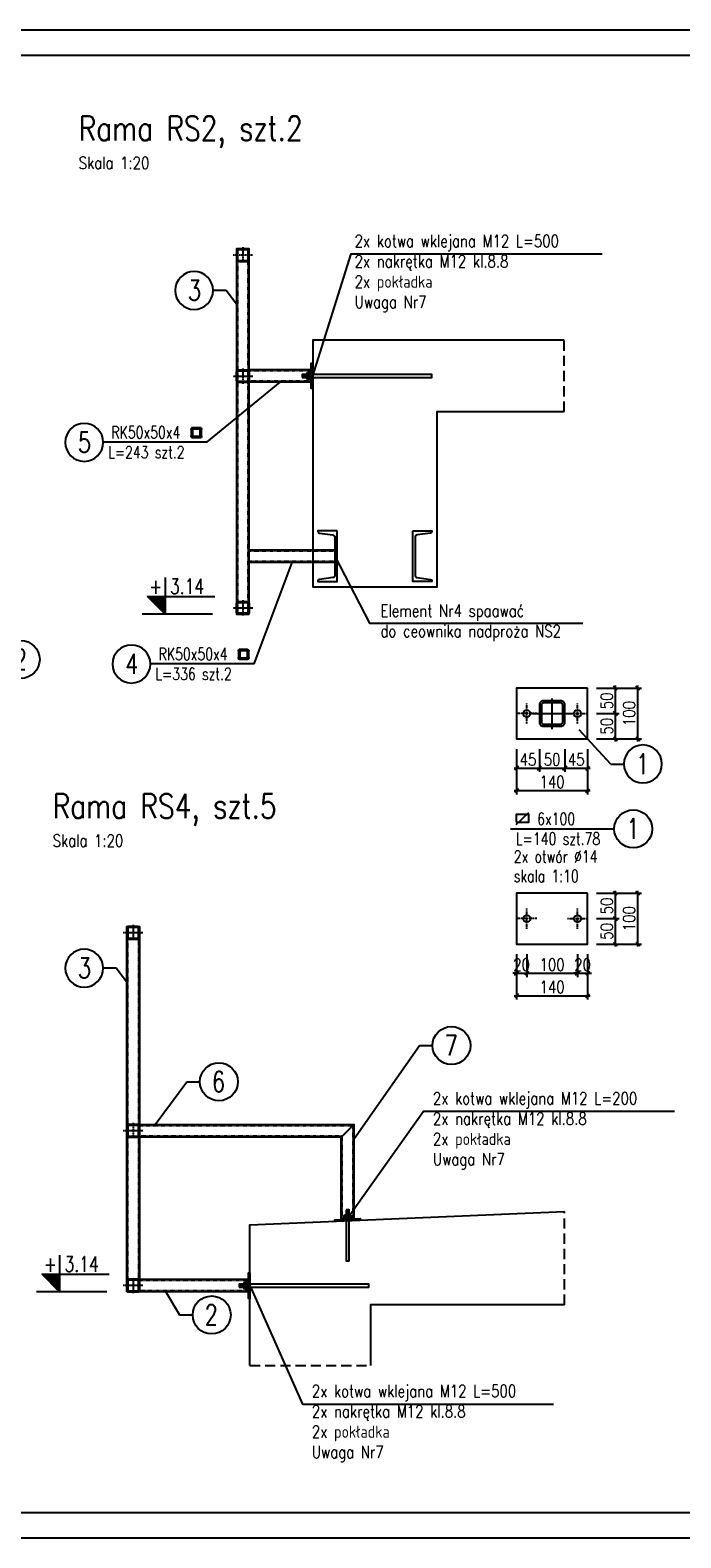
# Model space of a CAD drawing. Header units: millimetres. Extents: x 496414 to 508819, y 58885 to 64825.
# Tile 2 of 5: x 500946 to 503509, y 58885 to 64825. Entities that reach past the tile are written whole.
import ezdxf
from ezdxf.enums import TextEntityAlignment as Align

# ---------------------------------------------------------------- set-up
doc = ezdxf.new("R2010")
doc.units = ezdxf.units.MM
for name, pattern in [('CENTER2', [1.125, 0.75, -0.125, 0.125, -0.125]), ('DASHDOT', [1, 0.5, -0.25, 0, -0.25]), ('DASHEDX2', [1.5, 1, -0.5]), ('HIDDEN', [0.375, 0.25, -0.125]), ('KRESKAKROPKAX2', [50.8, 25.4, -12.7, 0, -12.7]), ('PRZERYWANA', [0.282222, 0.141111, -0.141111])]:
    doc.linetypes.add(name, pattern=pattern)
for name, color, linetype in [('111 - opisy TXT3', 2, 'Continuous'), ('2 - linie odniesienia opisy', 8, 'Continuous'), ('3', 4, 'Continuous'), ('3 - linia 1', 1, 'Continuous'), ('33 - linia 2', 3, 'Continuous'), ('44 - osie 2', 6, 'CENTER2'), ('5', 8, 'Continuous'), ('5 - cienka przerywana 1', 1, 'DASHEDX2'), ('555 - cienka przerywana 3', 1, 'PRZERYWANA'), ('8 - zbrojenie', 8, 'Continuous'), ('GLI-brokenlines', 1, 'HIDDEN'), ('GLI-centerlines', 1, 'DASHDOT')]:
    doc.layers.add(name, color=color, linetype=linetype)
doc.styles.add('TXT2', font='simplex.shx', dxfattribs={"width": 0.8, "height": 48})
doc.styles.add('TXT3', font='simplex.shx', dxfattribs={"width": 0.8, "height": 96})
doc.dimstyles.new('R1 - milimetry_10', dxfattribs={"dimtxt": 48, "dimasz": 15, "dimexe": 15, "dimexo": 15, "dimgap": 10, "dimtad": 0, "dimdec": 0, "dimlfac": 0.5, "dimzin": 0, "dimdsep": 46, "dimtxsty": 'TXT2', "dimblk1": 'OBLIQUE', "dimblk2": 'OBLIQUE', "dimsah": 1, "dimcen": -0.6, "dimdle": 10, "dimclrt": 4, "dimadec": 0, "dimazin": 0, "dimtfac": 0.75, "dimtdec": 0, "dimtix": 1, "dimtmove": 2, "dimatfit": 3, "dimldrblk": 'OBLIQUE', "dimfxl": 75, "dimfxlon": 1, "dimtvp": 0.75, "dimtolj": 1, "dimtzin": 0, "dimarcsym": 0})

# ---------------------------------------------------------------- blocks, each defined once
blk = doc.blocks.new('A$C7CE26488')
at = {"layer": '33 - linia 2'}
for points in [[(25, -8), (25, -42, -0.414214), (17, -50), (-17, -50, -0.414214), (-25, -42), (-25, -8, -0.414214), (-17, 0), (17, 0, -0.414214)], [(21, -8), (21, -42, -0.414214), (17, -46), (-17, -46, -0.414214), (-21, -42), (-21, -8, -0.414214), (-17, -4), (17, -4, -0.414214)]]:
    blk.add_lwpolyline(points, format="xyb", close=True, dxfattribs=at)
at = {"layer": '44 - osie 2'}
for points in [[(0, 5.9), (0, -54.5)], [(-38.4, -25), (39.6, -25)]]:
    blk.add_lwpolyline(points, dxfattribs=at)
blk = doc.blocks.new('p-op-p-5')
at = {"layer": '111 - opisy TXT3', "linetype": 'Continuous'}
blk.add_circle((241.4, -0.2), 37.4, dxfattribs=at)
at = {"layer": '2 - linie odniesienia opisy', "linetype": 'Continuous'}
blk.add_line((0, 0), (204, 0), dxfattribs=at)
at = {"layer": '2 - linie odniesienia opisy'}
for p, q in [((10.1, 12.4), (10.1, 25.2)), ((13.1, 12.4), (13.1, 25.2)), ((26.9, 29.2), (14.1, 29.2)), ((26.9, 26.2), (14.1, 26.2)), ((14.1, 11.4), (26.9, 11.4)), ((14.1, 8.4), (26.9, 8.4)), ((27.9, 25.2), (27.9, 12.4)), ((30.9, 25.2), (30.9, 12.4))]:
    blk.add_line(p, q, dxfattribs=at)
for centre, radius, start, end in [((14.1, 25.2), 4, 90, 180), ((14.1, 12.4), 4, 180, 270), ((14.1, 25.2), 1, 90, 180), ((14.1, 12.4), 1, 180, 270), ((26.9, 25.2), 4, 0, 90), ((26.9, 25.2), 1, 0, 90), ((26.9, 12.4), 1, 270, 0), ((26.9, 12.4), 4, 270, 0)]:
    blk.add_arc(centre, radius, start, end, dxfattribs=at)
at = {"layer": '111 - opisy TXT3', "linetype": 'Continuous', "style": 'TXT2', "width": 0.75}
blk.add_attdef('NR', text='', height=40, dxfattribs=at).set_placement((240.9, -19.8), align=Align.CENTER)
at = {"layer": '2 - linie odniesienia opisy', "color": 4, "style": 'TXT2', "width": 0.75}
blk.add_attdef('OPIS', text='', height=24, dxfattribs=at).set_placement((42.2, 0.4), align=Align.BOTTOM_LEFT)
blk.add_attdef('DLUGOSC', text='', height=24, dxfattribs=at).set_placement((42.1, -7.6), align=Align.TOP_LEFT)
blk = doc.blocks.new('pozycja')
at = {"layer": '111 - opisy TXT3', "linetype": 'Continuous'}
blk.add_circle((63.2, -0.2), 37.4, dxfattribs=at)
at = {"layer": '2 - linie odniesienia opisy', "linetype": 'Continuous'}
blk.add_line((0, 0), (25.8, 0), dxfattribs=at)
at = {"layer": '111 - opisy TXT3', "linetype": 'Continuous', "style": 'TXT2', "width": 0.75}
blk.add_attdef('NR', text='', height=40, dxfattribs=at).set_placement((62.6, -19.8), align=Align.CENTER)
blk = doc.blocks.new('poz')
at = {"layer": '2 - linie odniesienia opisy', "linetype": 'Continuous'}
blk.add_lwpolyline([(0, 58), (0, 0), (-27.4, 28), (78.3, 28)], dxfattribs=at)
at = {"layer": '2 - linie odniesienia opisy', "color": 4, "linetype": 'Continuous', "style": 'TXT2', "width": 0.75}
blk.add_attdef('POZ', (-29.7, 32), '', height=24, dxfattribs=at)
blk = doc.blocks.new('*U6')
at = {"color": 0}
for p, q in [((-13.8, 1.5), (-13.8, 11.5)), ((-10.4, 13), (-6.9, 13)), ((-10.4, 0), (-6.9, 0)), ((-6.9, 13), (6.9, 13)), ((-6.9, 1.5), (-6.9, 11.5)), ((-6.9, 0), (6.9, 0)), ((6.9, 13), (10.4, 13)), ((6.9, 1.5), (6.9, 11.5)), ((6.9, 0), (10.4, 0)), ((13.9, 1.5), (13.9, 11.5))]:
    blk.add_line(p, q, dxfattribs=at)
at = {"linetype": 'KRESKAKROPKAX2', "ltscale": 0.7}
blk.add_line((0, -1.6), (0, 14.6), dxfattribs=at)
at = {"color": 0}
for centre, radius, start, end in [((-10.4, 8.3), 4.75, 43.15422, 136.84578), ((-10.4, 4.7), 4.75, 223.15422, 316.84578), ((0, -3.7), 16.7, 65.55634, 114.44366), ((0, 16.7), 16.7, 245.55634, 294.44366), ((10.4, 8.3), 4.75, 43.15422, 136.84578), ((10.4, 4.7), 4.75, 223.15422, 316.84578)]:
    blk.add_arc(centre, radius, start, end, dxfattribs=at)
blk = doc.blocks.new('*U7')
blk.add_lwpolyline([(0, -12), (0, 12), (2.5, 12), (2.5, -12)], close=True)
at = {"layer": 'GLI-brokenlines'}
for p, q in [((0, 6.5), (2.5, 6.5)), ((0, -6.5), (2.5, -6.5))]:
    blk.add_line(p, q, dxfattribs=at)
at = {"layer": 'GLI-centerlines'}
blk.add_line((-2.15, 0), (4.65, 0), dxfattribs=at)
blk = doc.blocks.new('_OBLIQUE')
at = {"color": 0, "linetype": 'ByBlock'}
blk.add_line((-0.5, -0.5), (0.5, 0.5), dxfattribs=at)
blk = doc.blocks.new('*D23')
at = {"layer": '2 - linie odniesienia opisy', "color": 0, "lineweight": -2, "ltscale": 40, "transparency": 16777216}
for p, q in [((502861.8, 61992.8), (502861.8, 61902.8)), ((502951.8, 61992.8), (502951.8, 61902.8)), ((502851.8, 61917.8), (502961.8, 61917.8))]:
    blk.add_line(p, q, dxfattribs=at)
at = {"layer": 'Defpoints', "color": 0, "transparency": 16777216}
for p in [(502951.8, 62133), (502861.8, 62033), (502951.8, 61917.8)]:
    blk.add_point(p, dxfattribs=at)
at = {"layer": '2 - linie odniesienia opisy', "color": 0, "lineweight": -2, "transparency": 16777216, "xscale": 15, "yscale": 15, "zscale": 15, "rotation": 180}
blk.add_blockref('_OBLIQUE', (502861.8, 61917.8), dxfattribs=at)
at = {"layer": '2 - linie odniesienia opisy', "color": 0, "lineweight": -2, "transparency": 16777216, "xscale": 15, "yscale": 15, "zscale": 15}
blk.add_blockref('_OBLIQUE', (502951.8, 61917.8), dxfattribs=at)
at = {"layer": '2 - linie odniesienia opisy', "color": 4, "ltscale": 40, "transparency": 16777216, "insert": (502906.8, 61951.8), "char_height": 48, "attachment_point": 5, "style": 'TXT2'}
blk.add_mtext('\\A1;45', dxfattribs=at)
blk = doc.blocks.new('*D24')
at = {"layer": '2 - linie odniesienia opisy', "color": 0, "lineweight": -2, "ltscale": 40, "transparency": 16777216}
for p, q in [((502951.8, 61992.8), (502951.8, 61902.8)), ((503051.8, 61992.8), (503051.8, 61902.8)), ((502941.8, 61917.8), (503061.8, 61917.8))]:
    blk.add_line(p, q, dxfattribs=at)
at = {"layer": 'Defpoints', "color": 0, "transparency": 16777216}
for p in [(502951.8, 62133), (503051.8, 62133), (503051.8, 61917.8)]:
    blk.add_point(p, dxfattribs=at)
at = {"layer": '2 - linie odniesienia opisy', "color": 0, "lineweight": -2, "transparency": 16777216, "xscale": 15, "yscale": 15, "zscale": 15, "rotation": 180}
blk.add_blockref('_OBLIQUE', (502951.8, 61917.8), dxfattribs=at)
at = {"layer": '2 - linie odniesienia opisy', "color": 0, "lineweight": -2, "transparency": 16777216, "xscale": 15, "yscale": 15, "zscale": 15}
blk.add_blockref('_OBLIQUE', (503051.8, 61917.8), dxfattribs=at)
at = {"layer": '2 - linie odniesienia opisy', "color": 4, "ltscale": 40, "transparency": 16777216, "insert": (503001.8, 61951.8), "char_height": 48, "attachment_point": 5, "style": 'TXT2'}
blk.add_mtext('\\A1;50', dxfattribs=at)
blk = doc.blocks.new('*D25')
at = {"layer": '2 - linie odniesienia opisy', "color": 0, "lineweight": -2, "ltscale": 40, "transparency": 16777216}
for p, q in [((503051.8, 61992.8), (503051.8, 61902.8)), ((503141.8, 61992.8), (503141.8, 61902.8)), ((503041.8, 61917.8), (503151.8, 61917.8))]:
    blk.add_line(p, q, dxfattribs=at)
at = {"layer": 'Defpoints', "color": 0, "transparency": 16777216}
for p in [(503051.8, 62133), (503141.8, 62033), (503141.8, 61917.8)]:
    blk.add_point(p, dxfattribs=at)
at = {"layer": '2 - linie odniesienia opisy', "color": 0, "lineweight": -2, "transparency": 16777216, "xscale": 15, "yscale": 15, "zscale": 15, "rotation": 180}
blk.add_blockref('_OBLIQUE', (503051.8, 61917.8), dxfattribs=at)
at = {"layer": '2 - linie odniesienia opisy', "color": 0, "lineweight": -2, "transparency": 16777216, "xscale": 15, "yscale": 15, "zscale": 15}
blk.add_blockref('_OBLIQUE', (503141.8, 61917.8), dxfattribs=at)
at = {"layer": '2 - linie odniesienia opisy', "color": 4, "ltscale": 40, "transparency": 16777216, "insert": (503096.8, 61951.8), "char_height": 48, "attachment_point": 5, "style": 'TXT2'}
blk.add_mtext('\\A1;45', dxfattribs=at)
blk = doc.blocks.new('*D26')
at = {"layer": '2 - linie odniesienia opisy', "color": 0, "lineweight": -2, "ltscale": 40, "transparency": 16777216}
for p, q in [((502861.8, 61904.4), (502861.8, 61814.4)), ((503141.8, 61904.4), (503141.8, 61814.4)), ((502851.8, 61829.4), (503151.8, 61829.4))]:
    blk.add_line(p, q, dxfattribs=at)
at = {"layer": 'Defpoints', "color": 0, "transparency": 16777216}
for p in [(502861.8, 62033), (503141.8, 62033), (503141.8, 61829.4)]:
    blk.add_point(p, dxfattribs=at)
at = {"layer": '2 - linie odniesienia opisy', "color": 0, "lineweight": -2, "transparency": 16777216, "xscale": 15, "yscale": 15, "zscale": 15, "rotation": 180}
blk.add_blockref('_OBLIQUE', (502861.8, 61829.4), dxfattribs=at)
at = {"layer": '2 - linie odniesienia opisy', "color": 0, "lineweight": -2, "transparency": 16777216, "xscale": 15, "yscale": 15, "zscale": 15}
blk.add_blockref('_OBLIQUE', (503141.8, 61829.4), dxfattribs=at)
at = {"layer": '2 - linie odniesienia opisy', "color": 4, "ltscale": 40, "transparency": 16777216, "insert": (503001.8, 61863.4), "char_height": 48, "attachment_point": 5, "style": 'TXT2'}
blk.add_mtext('\\A1;140', dxfattribs=at)
blk = doc.blocks.new('*D27')
at = {"layer": '2 - linie odniesienia opisy', "color": 0, "lineweight": -2, "ltscale": 40, "transparency": 16777216}
for p, q in [((503176.1, 62133), (503266.1, 62133)), ((503251.1, 62023), (503251.1, 62143)), ((503176.1, 62033), (503266.1, 62033))]:
    blk.add_line(p, q, dxfattribs=at)
at = {"layer": 'Defpoints', "color": 0, "transparency": 16777216}
for p in [(503101.8, 62133), (503251.1, 62133), (503141.8, 62033)]:
    blk.add_point(p, dxfattribs=at)
at = {"layer": '2 - linie odniesienia opisy', "color": 0, "lineweight": -2, "transparency": 16777216, "xscale": 15, "yscale": 15, "zscale": 15}
for p, rotation in [((503251.1, 62133), 90), ((503251.1, 62033), 270)]:
    blk.add_blockref('_OBLIQUE', p, dxfattribs=dict(at, rotation=rotation))
at = {"layer": '2 - linie odniesienia opisy', "color": 4, "ltscale": 40, "transparency": 16777216, "insert": (503217.1, 62083), "char_height": 48, "attachment_point": 5, "rotation": 90, "style": 'TXT2'}
blk.add_mtext('\\A1;50', dxfattribs=at)
blk = doc.blocks.new('*D28')
at = {"layer": '2 - linie odniesienia opisy', "color": 0, "lineweight": -2, "ltscale": 40, "transparency": 16777216}
for p, q in [((503176.1, 62233), (503266.1, 62233)), ((503251.1, 62123), (503251.1, 62243)), ((503176.1, 62133), (503266.1, 62133))]:
    blk.add_line(p, q, dxfattribs=at)
at = {"layer": 'Defpoints', "color": 0, "transparency": 16777216}
for p in [(503141.8, 62233), (503251.1, 62233), (503101.8, 62133)]:
    blk.add_point(p, dxfattribs=at)
at = {"layer": '2 - linie odniesienia opisy', "color": 0, "lineweight": -2, "transparency": 16777216, "xscale": 15, "yscale": 15, "zscale": 15}
for p, rotation in [((503251.1, 62233), 90), ((503251.1, 62133), 270)]:
    blk.add_blockref('_OBLIQUE', p, dxfattribs=dict(at, rotation=rotation))
at = {"layer": '2 - linie odniesienia opisy', "color": 4, "ltscale": 40, "transparency": 16777216, "insert": (503217.1, 62183), "char_height": 48, "attachment_point": 5, "rotation": 90, "style": 'TXT2'}
blk.add_mtext('\\A1;50', dxfattribs=at)
blk = doc.blocks.new('*D29')
at = {"layer": '2 - linie odniesienia opisy', "color": 0, "lineweight": -2, "ltscale": 40, "transparency": 16777216}
for p, q in [((503264.2, 62233), (503354.2, 62233)), ((503339.2, 62023), (503339.2, 62243)), ((503264.2, 62033), (503354.2, 62033))]:
    blk.add_line(p, q, dxfattribs=at)
at = {"layer": 'Defpoints', "color": 0, "transparency": 16777216}
for p in [(503141.8, 62233), (503339.2, 62233), (503141.8, 62033)]:
    blk.add_point(p, dxfattribs=at)
at = {"layer": '2 - linie odniesienia opisy', "color": 0, "lineweight": -2, "transparency": 16777216, "xscale": 15, "yscale": 15, "zscale": 15}
for p, rotation in [((503339.2, 62233), 90), ((503339.2, 62033), 270)]:
    blk.add_blockref('_OBLIQUE', p, dxfattribs=dict(at, rotation=rotation))
at = {"layer": '2 - linie odniesienia opisy', "color": 4, "ltscale": 40, "transparency": 16777216, "insert": (503305.2, 62133), "char_height": 48, "attachment_point": 5, "rotation": 90, "style": 'TXT2'}
blk.add_mtext('\\A1;100', dxfattribs=at)
blk = doc.blocks.new('*D30')
at = {"layer": '2 - linie odniesienia opisy', "color": 0, "lineweight": -2, "ltscale": 40, "transparency": 16777216}
for p, q in [((503176.1, 61324.8), (503266.1, 61324.8)), ((503251.1, 61214.8), (503251.1, 61334.8)), ((503176.1, 61224.8), (503266.1, 61224.8))]:
    blk.add_line(p, q, dxfattribs=at)
at = {"layer": 'Defpoints', "color": 0, "transparency": 16777216}
for p in [(503101.8, 61324.8), (503251.1, 61324.8), (503141.8, 61224.8)]:
    blk.add_point(p, dxfattribs=at)
at = {"layer": '2 - linie odniesienia opisy', "color": 0, "lineweight": -2, "transparency": 16777216, "xscale": 15, "yscale": 15, "zscale": 15}
for p, rotation in [((503251.1, 61324.8), 90), ((503251.1, 61224.8), 270)]:
    blk.add_blockref('_OBLIQUE', p, dxfattribs=dict(at, rotation=rotation))
at = {"layer": '2 - linie odniesienia opisy', "color": 4, "ltscale": 40, "transparency": 16777216, "insert": (503217.1, 61274.8), "char_height": 48, "attachment_point": 5, "rotation": 90, "style": 'TXT2'}
blk.add_mtext('\\A1;50', dxfattribs=at)
blk = doc.blocks.new('*D31')
at = {"layer": '2 - linie odniesienia opisy', "color": 0, "lineweight": -2, "ltscale": 40, "transparency": 16777216}
for p, q in [((503176.1, 61424.8), (503266.1, 61424.8)), ((503251.1, 61314.8), (503251.1, 61434.8)), ((503176.1, 61324.8), (503266.1, 61324.8))]:
    blk.add_line(p, q, dxfattribs=at)
at = {"layer": 'Defpoints', "color": 0, "transparency": 16777216}
for p in [(503141.8, 61424.8), (503251.1, 61424.8), (503101.8, 61324.8)]:
    blk.add_point(p, dxfattribs=at)
at = {"layer": '2 - linie odniesienia opisy', "color": 0, "lineweight": -2, "transparency": 16777216, "xscale": 15, "yscale": 15, "zscale": 15}
for p, rotation in [((503251.1, 61424.8), 90), ((503251.1, 61324.8), 270)]:
    blk.add_blockref('_OBLIQUE', p, dxfattribs=dict(at, rotation=rotation))
at = {"layer": '2 - linie odniesienia opisy', "color": 4, "ltscale": 40, "transparency": 16777216, "insert": (503217.1, 61374.8), "char_height": 48, "attachment_point": 5, "rotation": 90, "style": 'TXT2'}
blk.add_mtext('\\A1;50', dxfattribs=at)
blk = doc.blocks.new('*D32')
at = {"layer": '2 - linie odniesienia opisy', "color": 0, "lineweight": -2, "ltscale": 40, "transparency": 16777216}
for p, q in [((503264.2, 61424.8), (503354.2, 61424.8)), ((503339.2, 61214.8), (503339.2, 61434.8)), ((503264.2, 61224.8), (503354.2, 61224.8))]:
    blk.add_line(p, q, dxfattribs=at)
at = {"layer": 'Defpoints', "color": 0, "transparency": 16777216}
for p in [(503141.8, 61424.8), (503339.2, 61424.8), (503141.8, 61224.8)]:
    blk.add_point(p, dxfattribs=at)
at = {"layer": '2 - linie odniesienia opisy', "color": 0, "lineweight": -2, "transparency": 16777216, "xscale": 15, "yscale": 15, "zscale": 15}
for p, rotation in [((503339.2, 61424.8), 90), ((503339.2, 61224.8), 270)]:
    blk.add_blockref('_OBLIQUE', p, dxfattribs=dict(at, rotation=rotation))
at = {"layer": '2 - linie odniesienia opisy', "color": 4, "ltscale": 40, "transparency": 16777216, "insert": (503305.2, 61324.8), "char_height": 48, "attachment_point": 5, "rotation": 90, "style": 'TXT2'}
blk.add_mtext('\\A1;100', dxfattribs=at)
blk = doc.blocks.new('*D33')
at = {"layer": '2 - linie odniesienia opisy', "color": 0, "lineweight": -2, "ltscale": 40, "transparency": 16777216}
for p, q in [((502861.8, 61184.6), (502861.8, 61094.6)), ((502901.8, 61184.6), (502901.8, 61094.6)), ((502861.8, 61109.6), (502846.8, 61109.6)), ((502851.8, 61109.6), (502911.8, 61109.6)), ((502901.8, 61109.6), (502916.8, 61109.6))]:
    blk.add_line(p, q, dxfattribs=at)
at = {"layer": 'Defpoints', "color": 0, "transparency": 16777216}
for p in [(502901.8, 61324.8), (502861.8, 61224.8), (502901.8, 61109.6)]:
    blk.add_point(p, dxfattribs=at)
at = {"layer": '2 - linie odniesienia opisy', "color": 0, "lineweight": -2, "transparency": 16777216, "xscale": 15, "yscale": 15, "zscale": 15}
blk.add_blockref('_OBLIQUE', (502861.8, 61109.6), dxfattribs=at)
at = {"layer": '2 - linie odniesienia opisy', "color": 0, "lineweight": -2, "transparency": 16777216, "xscale": 15, "yscale": 15, "zscale": 15, "rotation": 180}
blk.add_blockref('_OBLIQUE', (502901.8, 61109.6), dxfattribs=at)
at = {"layer": '2 - linie odniesienia opisy', "color": 4, "ltscale": 40, "transparency": 16777216, "insert": (502881.8, 61143.6), "char_height": 48, "attachment_point": 5, "style": 'TXT2'}
blk.add_mtext('\\A1;20', dxfattribs=at)
blk = doc.blocks.new('*D34')
at = {"layer": '2 - linie odniesienia opisy', "color": 0, "lineweight": -2, "ltscale": 40, "transparency": 16777216}
for p, q in [((502901.8, 61184.6), (502901.8, 61094.6)), ((503101.8, 61184.6), (503101.8, 61094.6)), ((502891.8, 61109.6), (503111.8, 61109.6))]:
    blk.add_line(p, q, dxfattribs=at)
at = {"layer": 'Defpoints', "color": 0, "transparency": 16777216}
for p in [(502901.8, 61324.8), (503101.8, 61324.8), (503101.8, 61109.6)]:
    blk.add_point(p, dxfattribs=at)
at = {"layer": '2 - linie odniesienia opisy', "color": 0, "lineweight": -2, "transparency": 16777216, "xscale": 15, "yscale": 15, "zscale": 15, "rotation": 180}
blk.add_blockref('_OBLIQUE', (502901.8, 61109.6), dxfattribs=at)
at = {"layer": '2 - linie odniesienia opisy', "color": 0, "lineweight": -2, "transparency": 16777216, "xscale": 15, "yscale": 15, "zscale": 15}
blk.add_blockref('_OBLIQUE', (503101.8, 61109.6), dxfattribs=at)
at = {"layer": '2 - linie odniesienia opisy', "color": 4, "ltscale": 40, "transparency": 16777216, "insert": (503001.8, 61143.6), "char_height": 48, "attachment_point": 5, "style": 'TXT2'}
blk.add_mtext('\\A1;100', dxfattribs=at)
blk = doc.blocks.new('*D35')
at = {"layer": '2 - linie odniesienia opisy', "color": 0, "lineweight": -2, "ltscale": 40, "transparency": 16777216}
for p, q in [((503101.8, 61184.6), (503101.8, 61094.6)), ((503141.8, 61184.6), (503141.8, 61094.6)), ((503101.8, 61109.6), (503086.8, 61109.6)), ((503091.8, 61109.6), (503151.8, 61109.6)), ((503141.8, 61109.6), (503156.8, 61109.6))]:
    blk.add_line(p, q, dxfattribs=at)
at = {"layer": 'Defpoints', "color": 0, "transparency": 16777216}
for p in [(503101.8, 61324.8), (503141.8, 61224.8), (503141.8, 61109.6)]:
    blk.add_point(p, dxfattribs=at)
at = {"layer": '2 - linie odniesienia opisy', "color": 0, "lineweight": -2, "transparency": 16777216, "xscale": 15, "yscale": 15, "zscale": 15}
blk.add_blockref('_OBLIQUE', (503101.8, 61109.6), dxfattribs=at)
at = {"layer": '2 - linie odniesienia opisy', "color": 0, "lineweight": -2, "transparency": 16777216, "xscale": 15, "yscale": 15, "zscale": 15, "rotation": 180}
blk.add_blockref('_OBLIQUE', (503141.8, 61109.6), dxfattribs=at)
at = {"layer": '2 - linie odniesienia opisy', "color": 4, "ltscale": 40, "transparency": 16777216, "insert": (503121.8, 61143.6), "char_height": 48, "attachment_point": 5, "style": 'TXT2'}
blk.add_mtext('\\A1;20', dxfattribs=at)
blk = doc.blocks.new('*D36')
at = {"layer": '2 - linie odniesienia opisy', "color": 0, "lineweight": -2, "ltscale": 40, "transparency": 16777216}
for p, q in [((502861.8, 61096.2), (502861.8, 61006.2)), ((503141.8, 61096.2), (503141.8, 61006.2)), ((502851.8, 61021.2), (503151.8, 61021.2))]:
    blk.add_line(p, q, dxfattribs=at)
at = {"layer": 'Defpoints', "color": 0, "transparency": 16777216}
for p in [(502861.8, 61224.8), (503141.8, 61224.8), (503141.8, 61021.2)]:
    blk.add_point(p, dxfattribs=at)
at = {"layer": '2 - linie odniesienia opisy', "color": 0, "lineweight": -2, "transparency": 16777216, "xscale": 15, "yscale": 15, "zscale": 15, "rotation": 180}
blk.add_blockref('_OBLIQUE', (502861.8, 61021.2), dxfattribs=at)
at = {"layer": '2 - linie odniesienia opisy', "color": 0, "lineweight": -2, "transparency": 16777216, "xscale": 15, "yscale": 15, "zscale": 15}
blk.add_blockref('_OBLIQUE', (503141.8, 61021.2), dxfattribs=at)
at = {"layer": '2 - linie odniesienia opisy', "color": 4, "ltscale": 40, "transparency": 16777216, "insert": (503001.8, 61055.2), "char_height": 48, "attachment_point": 5, "style": 'TXT2'}
blk.add_mtext('\\A1;140', dxfattribs=at)
blk = doc.blocks.new('p-op-p-4')
at = {"layer": '111 - opisy TXT3', "linetype": 'Continuous'}
blk.add_circle((241.4, -0.2), 37.4, dxfattribs=at)
at = {"layer": '2 - linie odniesienia opisy'}
blk.add_line((10.6, 8.3), (35.6, 32.3), dxfattribs=at)
at = {"layer": '2 - linie odniesienia opisy', "linetype": 'Continuous'}
blk.add_line((0, 0), (204, 0), dxfattribs=at)
at = {"layer": '2 - linie odniesienia opisy'}
blk.add_lwpolyline([(10.6, 12.9), (35.6, 12.9), (35.6, 27.9), (10.6, 27.9)], close=True, dxfattribs=at)
at = {"layer": '111 - opisy TXT3', "linetype": 'Continuous', "style": 'TXT2', "width": 0.75}
blk.add_attdef('NR', text='', height=40, dxfattribs=at).set_placement((240.9, -19.8), align=Align.CENTER)
at = {"layer": '2 - linie odniesienia opisy', "color": 4, "style": 'TXT2', "width": 0.75}
blk.add_attdef('OPIS', text='', height=24, dxfattribs=at).set_placement((52.2, 0.4), align=Align.BOTTOM_LEFT)
blk.add_attdef('DLUGOSC', text='', height=24, dxfattribs=at).set_placement((10.6, -7.6), align=Align.TOP_LEFT)

msp = doc.modelspace()

# ---------------------------------------------------------------- hatches: boundary and pattern name
at = {"layer": '2 - linie odniesienia opisy'}
for points in [[(501408.9, 62594), (501477.3, 62524), (501477.3, 62594)], [(500993.7, 59923.9), (501062.1, 59853.9), (501062.1, 59923.9)]]:
    msp.add_hatch(color=256, dxfattribs=at).paths.add_polyline_path(points)
at = {"layer": '3 - linia 1'}
h = msp.add_hatch(dxfattribs=at)
h.set_pattern_fill('ANSI31', color=256, scale=2.5, angle=300)
h.set_pattern_definition([(285, (504881.586, 138378.809), (7.66703625, 2.0543762), [])])
h.paths.add_polyline_path([(502016.9, 63457), (502016.9, 63469), (502053.2, 63469), (502053.2, 63457)])
h = msp.add_hatch(dxfattribs=at)
h.set_pattern_fill('ANSI31', color=256, scale=2.5, angle=210)
h.set_pattern_definition([(195, (577111.97, 57312.538), (2.0543762, -7.66703625), [])])
h.paths.add_polyline_path([(502190.1, 60177.2), (502202.1, 60177.2), (502202.1, 60140.9), (502190.1, 60140.9)])
h = msp.add_hatch(dxfattribs=at)
h.set_pattern_fill('ANSI31', color=256, scale=2.5, angle=300)
h.set_pattern_definition([(285, (504633.755, 134794.696), (7.66703625, 2.0543762), [])])
h.paths.add_polyline_path([(501769, 59872.9), (501769, 59884.9), (501805.4, 59884.9), (501805.4, 59872.9)])

# ---------------------------------------------------------------- linework, layer by layer
at = {"layer": '111 - opisy TXT3'}
msp.add_lwpolyline([(498218.6, 58985.3), (508718.6, 58985.3), (508718.6, 64725.3), (498218.6, 64725.3)], close=True, dxfattribs=at)
at = {"layer": '2 - linie odniesienia opisy'}
for p, q in [((501758.9, 63745.9), (501718.4, 63800.2)), ((501477.3, 62524), (501408.9, 62594)), ((501663.7, 62524), (501386.6, 62524)), ((501325.8, 61075.8), (501285.2, 61130.1)), ((502221.1, 60456.1), (502479.1, 60825.3)), ((501438.1, 60513.9), (501562.9, 60682.4)), ((501062.1, 59853.9), (500993.7, 59923.9)), ((501248.5, 59853.9), (500971.5, 59853.9)), ((501477.7, 59857.9), (501534.6, 59763.9))]:
    msp.add_line(p, q, dxfattribs=at)
msp.add_lwpolyline([(497718.6, 58885.3), (508818.6, 58885.3), (508818.6, 64825.3), (497718.6, 64825.3)], close=True, dxfattribs=at)
at = {"layer": '2 - linie odniesienia opisy', "ltscale": 40}
msp.add_lwpolyline([(501641.7, 63201.7), (501931.1, 63438)], dxfattribs=at)
at = {"layer": '2 - linie odniesienia opisy', "ltscale": 40, "elevation": 0}
msp.add_lwpolyline([(501827.8, 62328.4), (501977.6, 62727.5)], dxfattribs=at)
at = {"layer": '2 - linie odniesienia opisy', "elevation": -8812.5}
msp.add_lwpolyline([(503233, 61933.9), (503108.4, 62068.9)], dxfattribs=at)
at = {"layer": '3 - linia 1'}
for points in [[(503049.2, 63603.5), (502059.2, 63603.5), (502059.2, 62632.5), (502549.2, 62632.5), (502549.2, 63322.5), (503049.2, 63322.5)], [(502016.9, 63457), (502527.7, 63457), (502527.7, 63469), (502016.9, 63469), (502016.9, 63457)], [(502190.1, 60177.2), (502190.1, 59977.2), (502202.1, 59977.2), (502202.1, 60177.2), (502190.1, 60177.2)], [(501769, 59872.9), (502279.8, 59872.9), (502279.8, 59884.9), (501769, 59884.9), (501769, 59872.9)]]:
    msp.add_lwpolyline(points, dxfattribs=at)
for points in [[(502154.7, 62852.5), (502079.7, 62852.5), (502079.7, 62849.5, 0.391021), (502085.2, 62843.5), (502138.4, 62836.5, -0.360955), (502146.2, 62828), (502146.2, 62677, -0.391021), (502138.4, 62668.5), (502085.2, 62661.4, 0.360955), (502079.7, 62655.4), (502079.7, 62652.5), (502154.7, 62652.5)], [(502453.7, 62852.5), (502528.7, 62852.5), (502528.7, 62849.5, -0.391021), (502523.2, 62843.5), (502470, 62836.5, 0.360955), (502462.2, 62828), (502462.2, 62677, 0.391021), (502470, 62668.5), (502523.2, 62661.4, -0.360955), (502528.7, 62655.4), (502528.7, 62652.5), (502453.7, 62652.5)]]:
    msp.add_lwpolyline(points, format="xyb", close=True, dxfattribs=at)
at = {"layer": '3 - linia 1', "ltscale": 40}
for points in [[(501811.4, 59563.9), (501811.4, 60118.9), (503051, 60170.6)], [(503051, 59803.9), (502286.4, 59803.9), (502286.4, 59563.9)]]:
    msp.add_lwpolyline(points, dxfattribs=at)
at = {"layer": '33 - linia 2'}
for points in [[(501808.9, 62524), (501808.9, 63964), (501758.9, 63964), (501758.9, 62524)], [(502059.2, 63513), (502059.2, 63413), (502053.2, 63413), (502053.2, 63513)], [(502053.2, 63438), (501808.9, 63438), (501808.9, 63488), (502053.2, 63488)], [(502146.2, 62727.5), (501808.9, 62727.5), (501808.9, 62777.5), (502146.2, 62777.5)], [(501326.4, 59853.9), (501326.4, 61293.9), (501376.4, 61293.9), (501376.4, 59853.9)], [(502171.1, 60463.9), (501376.4, 60463.9), (501376.4, 60513.9), (502221.1, 60513.9)], [(502171.2, 60139.9), (502171.1, 60463.9), (502221.1, 60513.9), (502221.1, 60142)], [(502246.3, 60137), (502146.4, 60132.8), (502146.2, 60138.8), (502246.1, 60143)], [(501805.4, 59853.9), (501376.4, 59853.9), (501376.4, 59903.9), (501805.4, 59903.9)], [(501811.4, 59928.9), (501811.4, 59828.9), (501805.4, 59828.9), (501805.4, 59928.9)]]:
    msp.add_lwpolyline(points, close=True, dxfattribs=at)
at = {"layer": '33 - linia 2', "ltscale": 0.5}
for points in [[(503141.8, 62233), (502861.8, 62233), (502861.8, 62033), (503141.8, 62033)], [(503141.8, 61424.8), (502861.8, 61424.8), (502861.8, 61224.8), (503141.8, 61224.8)]]:
    msp.add_lwpolyline(points, close=True, dxfattribs=at)
for centre in [(502901.8, 62133), (503101.8, 62133), (502901.8, 61324.8), (503101.8, 61324.8)]:
    msp.add_circle(centre, 14, dxfattribs=at)
at = {"layer": '44 - osie 2', "ltscale": 0.5}
for points in [[(502941.8, 62133), (502861.8, 62133)], [(502901.8, 62093), (502901.8, 62173)], [(503061.8, 62133), (503141.8, 62133)], [(503101.8, 62093), (503101.8, 62173)], [(502901.8, 61284.8), (502901.8, 61364.8)], [(503101.8, 61284.8), (503101.8, 61364.8)], [(502941.8, 61324.8), (502861.8, 61324.8)], [(503061.8, 61324.8), (503141.8, 61324.8)]]:
    msp.add_lwpolyline(points, dxfattribs=at)
at = {"layer": '5 - cienka przerywana 1', "ltscale": 40}
for points in [[(503049.2, 63322.5), (503049.2, 63603.5)], [(502036.9, 63463), (502016.9, 63463)], [(502196.1, 60157.2), (502196.1, 60177.2)], [(503051, 59803.9), (503051, 60170.6)], [(501789, 59878.9), (501769, 59878.9)], [(501811.4, 59563.9), (502286.4, 59563.9)]]:
    msp.add_lwpolyline(points, dxfattribs=at)
at = {"layer": '555 - cienka przerywana 3'}
for points in [[(501804.9, 62524), (501804.9, 63964), (501762.9, 63964), (501762.9, 62524)], [(502053.2, 63442), (501808.9, 63442), (501808.9, 63484), (502053.2, 63484)], [(502146.2, 62731.5), (501808.9, 62731.5), (501808.9, 62773.5), (502146.2, 62773.5)], [(501330.4, 59853.9), (501330.4, 61293.9), (501372.4, 61293.9), (501372.4, 59853.9)], [(502175.1, 60467.9), (501376.4, 60467.9), (501376.4, 60509.9), (502217.1, 60509.9)], [(502175.2, 60140), (502175.1, 60467.9), (502217.1, 60509.9), (502217.1, 60141.8)], [(501805.4, 59857.9), (501376.4, 59857.9), (501376.4, 59899.9), (501805.4, 59899.9)]]:
    msp.add_lwpolyline(points, close=True, dxfattribs=at)
at = {"layer": '8 - zbrojenie'}
for points in [[(502059, 63463), (502210.9, 63943.5), (503198.6, 63943.6)], [(502146.2, 62752.5), (502282, 62489.1), (503123, 62489.2)], [(502196.1, 60144.2), (502495.6, 60565.8), (503483.4, 60566)], [(501811.1, 59878.9), (502018.8, 59412.4), (503006.6, 59412.5)]]:
    msp.add_lwpolyline(points, dxfattribs=at)

# ---------------------------------------------------------------- block references
at = {"layer": '2 - linie odniesienia opisy'}
ref = msp.add_blockref('pozycja', (501718.4, 63800.2), dxfattribs=dict(at, xscale=-2, yscale=2, zscale=2))
ref.add_attrib('NR', '3', dxfattribs={"layer": '111 - opisy TXT3', "linetype": 'Continuous', "height": 80, "style": 'TXT2', "width": 0.75}).set_placement((501593.1, 63760.5), align=Align.CENTER)
ref = msp.add_blockref('p-op-p-5', (501641.7, 63201.7), dxfattribs=dict(at, xscale=-2, yscale=2, zscale=2))
ref.add_attrib('OPIS', 'RK50x50x4', dxfattribs={"color": 4, "height": 48, "style": 'TXT2', "width": 0.75}).set_placement((501266, 63202.4), align=Align.BOTTOM_LEFT)
ref.add_attrib('DLUGOSC', '  L=243 szt.2', dxfattribs={"color": 4, "height": 48, "style": 'TXT2', "width": 0.75}).set_placement((501204.1, 63186.4), align=Align.TOP_LEFT)
ref.add_attrib('NR', '5', dxfattribs={"layer": '111 - opisy TXT3', "linetype": 'Continuous', "height": 80, "style": 'TXT2', "width": 0.75}).set_placement((501160, 63162), align=Align.CENTER)
ref = msp.add_blockref('poz', (501477.3, 62524), dxfattribs=dict(at, xscale=2.5, yscale=2.5, zscale=2.5))
ref.add_attrib('POZ', '+ 3.14', (501415.6, 62604), dxfattribs={"layer": '5', "color": 4, "linetype": 'Continuous', "height": 60, "style": 'TXT3', "width": 0.75})
ref = msp.add_blockref('p-op-p-5', (500426, 62346.4, 0), dxfattribs=dict(at, xscale=2, yscale=2, zscale=2))
ref.add_attrib('OPIS', 'RK50x50x4', dxfattribs={"color": 4, "height": 48, "style": 'TXT2', "width": 0.75}).set_placement((500508.6, 62347.1, 0), align=Align.BOTTOM_LEFT)
ref.add_attrib('DLUGOSC', '  L=428 szt.49', dxfattribs={"color": 4, "height": 48, "style": 'TXT2', "width": 0.75}).set_placement((500399.1, 62331.1, 0), align=Align.TOP_LEFT)
ref.add_attrib('NR', '2', dxfattribs={"layer": '111 - opisy TXT3', "linetype": 'Continuous', "height": 80, "style": 'TXT2', "width": 0.75}).set_placement((500907.7, 62306.8, 0), align=Align.CENTER)
ref = msp.add_blockref('p-op-p-5', (501827.8, 62328.4, 0), dxfattribs=dict(at, xscale=-2, yscale=2, zscale=2))
ref.add_attrib('OPIS', 'RK50x50x4', dxfattribs={"color": 4, "height": 48, "style": 'TXT2', "width": 0.75}).set_placement((501452.1, 62329.1, 0), align=Align.BOTTOM_LEFT)
ref.add_attrib('DLUGOSC', '  L=336 szt.2', dxfattribs={"color": 4, "height": 48, "style": 'TXT2', "width": 0.75}).set_placement((501390.1, 62313.1, 0), align=Align.TOP_LEFT)
ref.add_attrib('NR', '4', dxfattribs={"layer": '111 - opisy TXT3', "linetype": 'Continuous', "height": 80, "style": 'TXT2', "width": 0.75}).set_placement((501346.1, 62288.7, 0), align=Align.CENTER)
ref = msp.add_blockref('pozycja', (503233, 61933.9, -8812.5), dxfattribs=dict(at, xscale=-2, yscale=2, zscale=2, rotation=180))
ref.add_attrib('NR', '1', dxfattribs={"layer": '111 - opisy TXT3', "linetype": 'Continuous', "height": 80, "style": 'TXT2', "width": 0.75}).set_placement((503358.3, 61893.6, -8812.5), align=Align.CENTER)
at = {"layer": '2 - linie odniesienia opisy', "xscale": 2, "yscale": 2, "zscale": 2}
for name, p, values in [('p-op-p-4', (502838.5, 61678.8), {'OPIS': '6x100', 'DLUGOSC': 'L=140 szt.78', 'NR': '1'}), ('pozycja', (502479.1, 60825.3), {'NR': '7'}), ('pozycja', (501562.9, 60682.4), {'NR': '6'}), ('pozycja', (501534.6, 59763.9), {'NR': '2'})]:
    msp.add_blockref(name, p, dxfattribs=at).add_auto_attribs(values)
at = {"layer": '2 - linie odniesienia opisy'}
ref = msp.add_blockref('pozycja', (501285.2, 61130.1), dxfattribs=dict(at, xscale=-2, yscale=2, zscale=2))
ref.add_attrib('NR', '3', dxfattribs={"layer": '111 - opisy TXT3', "linetype": 'Continuous', "height": 80, "style": 'TXT2', "width": 0.75}).set_placement((501159.9, 61090.4), align=Align.CENTER)
ref = msp.add_blockref('poz', (501062.1, 59853.9), dxfattribs=dict(at, xscale=2.5, yscale=2.5, zscale=2.5))
ref.add_attrib('POZ', '+ 3.14', (501000.5, 59933.9), dxfattribs={"layer": '5', "color": 4, "linetype": 'Continuous', "height": 60, "style": 'TXT3', "width": 0.75})
at = {"layer": '3 - linia 1', "color": 3, "xscale": -1}
for p, rotation in [((502049.9, 63463), 89.99999999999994), ((502196.1, 60144.2), 359.9999999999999), ((501802, 59878.9), 89.9999999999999)]:
    msp.add_blockref('*U6', p, dxfattribs=dict(at, rotation=rotation))
at = {"layer": '3 - linia 1', "color": 3, "xscale": 1.333, "yscale": 1.333, "zscale": 1.333}
for p, rotation in [((502053.2, 63463), 180), ((502196.1, 60140.9), 89.99999999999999), ((501805.4, 59878.9), 180)]:
    msp.add_blockref('*U7', p, dxfattribs=dict(at, rotation=rotation))
at = {"layer": '44 - osie 2', "xscale": -1}
for p in [(501783.9, 63964), (501351.4, 61293.9), (501351.4, 60513.9), (501351.4, 59903.9)]:
    msp.add_blockref('A$C7CE26488', p, dxfattribs=at)
at = {"layer": '44 - osie 2'}
for p in [(501783.9, 63486.9), (501783.9, 62574)]:
    msp.add_blockref('A$C7CE26488', p, dxfattribs=at)
at = {"layer": '44 - osie 2', "xscale": -2, "yscale": 2, "zscale": 2, "rotation": 180}
msp.add_blockref('A$C7CE26488', (503001.8, 62083), dxfattribs=at)

# ---------------------------------------------------------------- texts
at = {"layer": '111 - opisy TXT3', "char_height": 96, "attachment_point": 1, "style": 'TXT2'}
for s, insert in [('Rama RS2, szt.2\\P{\\A1;\\H0.5x;\\C4;Skala 1:20}', (501137.4, 64486.5)), ('{\\A1;\\H0.5x;\\C4;2x kotwa wklejana M12 L=500\\P2x nakrętka M12 kl.8.8\\P2x pokładka\\PUwaga Nr7}', (502224.1, 64018.5)), ('{\\A1;\\H0.5x;\\C4;Element Nr4 spaawać \\Pdo ceownika nadproża NS2}', (502325.7, 62561.9)), ('Rama RS4, szt.5\\P{\\A1;\\H0.5x;\\C4;Skala 1:20}', (501034.8, 61816.4)), ('{\\A1;\\H0.5x;\\C4;2x kotwa wklejana M12 L=200\\P2x nakrętka M12 kl.8.8\\P2x pokładka\\PUwaga Nr7}', (502532.5, 60641)), ('{\\A1;\\H0.5x;\\C4;2x kotwa wklejana M12 L=500\\P2x nakrętka M12 kl.8.8\\P2x pokładka\\PUwaga Nr7}', (502055.6, 59487.6))]:
    msp.add_mtext_dynamic_manual_height_columns(s, width=1124.974, gutter_width=560, heights=[0], dxfattribs=dict(at, insert=insert))
at = {"layer": '3', "style": 'TXT3', "width": 0.75}
for s, p in [('2x otwór %%C14', (502850.8, 61545.4)), ('skala 1:10', (502850.8, 61468.7))]:
    msp.add_text(s, height=48, dxfattribs=at).set_placement(p)

# ---------------------------------------------------------------- dimensions: what is measured, and where the dimension line sits
at = {"layer": '2 - linie odniesienia opisy', "ltscale": 40}
for base, p1, p2, picture, middle in [((503251.1, 62233), (503101.8, 62133), (503141.8, 62233), '*D28', (503217.1, 62183)), ((503339.2, 62233), (503141.8, 62033), (503141.8, 62233), '*D29', (503305.2, 62133)), ((503251.1, 62133), (503141.8, 62033), (503101.8, 62133), '*D27', (503217.1, 62083)), ((503251.1, 61424.8), (503101.8, 61324.8), (503141.8, 61424.8), '*D31', (503217.1, 61374.8)), ((503339.2, 61424.8), (503141.8, 61224.8), (503141.8, 61424.8), '*D32', (503305.2, 61324.8)), ((503251.1, 61324.8), (503141.8, 61224.8), (503101.8, 61324.8), '*D30', (503217.1, 61274.8))]:
    dim = msp.add_linear_dim(base=base, p1=p1, p2=p2, angle=90, dimstyle='R1 - milimetry_10', dxfattribs=at)
    dim.commit()
    dim.dimension.update_dxf_attribs({"geometry": picture, "text_midpoint": middle})
for base, p1, p2, picture, middle in [((502951.8, 61917.8), (502861.8, 62033), (502951.8, 62133), '*D23', (502906.8, 61951.8)), ((503051.8, 61917.8), (502951.8, 62133), (503051.8, 62133), '*D24', (503001.8, 61951.8)), ((503141.8, 61917.8), (503051.8, 62133), (503141.8, 62033), '*D25', (503096.8, 61951.8)), ((503141.8, 61829.4), (502861.8, 62033), (503141.8, 62033), '*D26', (503001.8, 61863.4)), ((502901.8, 61109.6), (502861.8, 61224.8), (502901.8, 61324.8), '*D33', (502881.8, 61143.6)), ((503101.8, 61109.6), (502901.8, 61324.8), (503101.8, 61324.8), '*D34', (503001.8, 61143.6)), ((503141.8, 61109.6), (503101.8, 61324.8), (503141.8, 61224.8), '*D35', (503121.8, 61143.6)), ((503141.8, 61021.2), (502861.8, 61224.8), (503141.8, 61224.8), '*D36', (503001.8, 61055.2))]:
    dim = msp.add_linear_dim(base=base, p1=p1, p2=p2, dimstyle='R1 - milimetry_10', dxfattribs=at)
    dim.commit()
    dim.dimension.update_dxf_attribs({"geometry": picture, "text_midpoint": middle})

doc.saveas('drawing.dxf')
